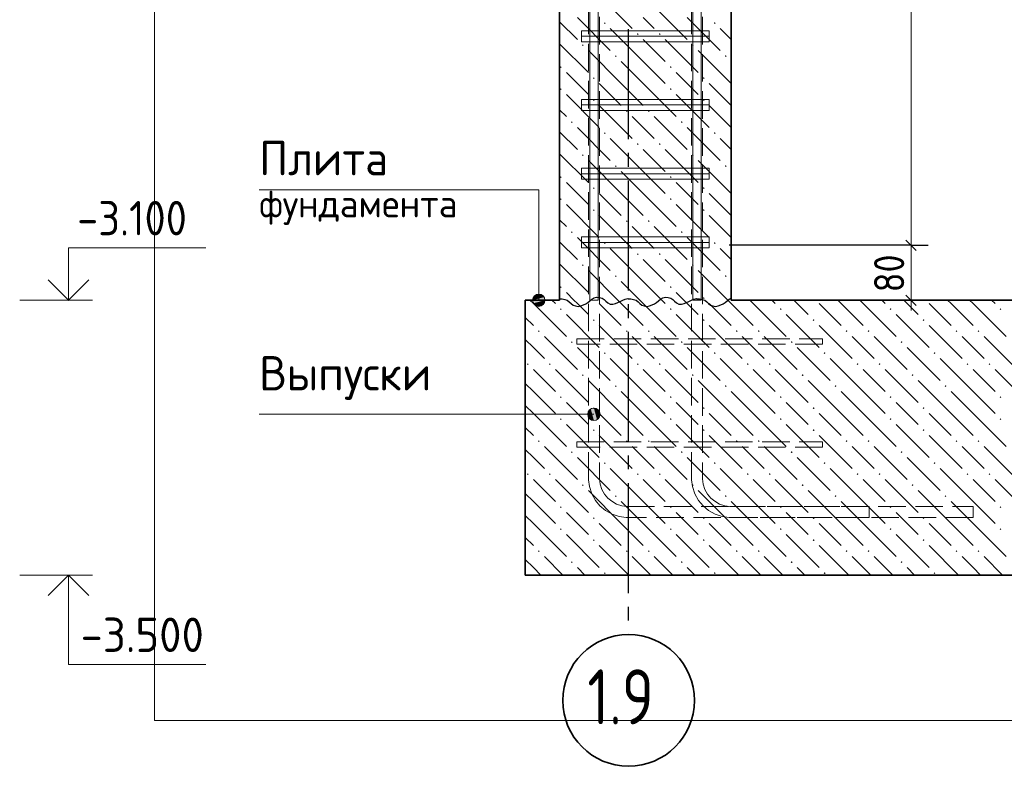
# Model space of a CAD drawing. Header units: millimetres. Extents: x 0 to 50400, y 0 to 35640.
# Tile 15 of 19: x 35603 to 44203, y 9429 to 15944. Entities that reach past the tile are written whole.
import ezdxf

# ---------------------------------------------------------------- set-up
doc = ezdxf.new("R2010")
doc.units = ezdxf.units.MM
doc.linetypes.add('______2', pattern=[324, 240, -84])
doc.linetypes.add('______5', pattern=[1320, 960, -120, 120, -120])
for name, color, linetype, lineweight in [('Standard', 7, 'Continuous', 25), ('Выпуски арматуры Г-обр.', 52, 'Continuous', 25), ('Выпуски арматуры П-обр. равн.', 52, 'Continuous', 25), ('ЖБ Плита Фундамента верхний уровень', 7, 'Continuous', 35), ('ЖБ Стена верхний уровень', 7, 'Continuous', 35), ('Позиционная метка диаметр_ шаг', 7, 'Continuous', 13), ('Позиционная метка линия выноска', 7, 'Continuous', 13), ('Примечания', 7, 'Continuous', 13), ('Размерная линия_ общее', 7, 'Continuous', 13)]:
    doc.layers.add(name, color=color, linetype=linetype, lineweight=lineweight)
for name, color, linetype, true_color in [('Оси', 7, '______5', 0x656565), ('Стена фоновая арматура Х1', 7, '______2', 0xa0a0a0), ('Стена Хомут', 7, '______2', 0xa0a0a0)]:
    doc.layers.add(name, color=color, linetype=linetype, true_color=true_color)
doc.styles.add('ISOCPEUR', font='txt')

msp = doc.modelspace()

# ---------------------------------------------------------------- hatches: boundary and pattern name
at = {"layer": 'ЖБ Плита Фундамента верхний уровень', "linetype": 'Continuous', "lineweight": 18, "transparency": 33554687}
for points in [[(40322.2, 13419), (40330, 13426.8), (40337.8, 13419), (40330, 13411.2)], [(41282.2, 13419), (41290, 13426.8), (41297.8, 13419), (41290, 13411.2)], [(42242.2, 13419), (42250, 13426.8), (42257.8, 13419), (42250, 13411.2)], [(43202.2, 13419), (43210, 13426.8), (43217.8, 13419), (43210, 13411.2)], [(44162.2, 13419), (44170, 13426.8), (44177.8, 13419), (44170, 13411.2)], [(40610.2, 13323), (40618, 13330.8), (40625.8, 13323), (40618, 13315.2)], [(41570.2, 13323), (41578, 13330.8), (41585.8, 13323), (41578, 13315.2)], [(42530.2, 13323), (42538, 13330.8), (42545.8, 13323), (42538, 13315.2)], [(43490.2, 13323), (43498, 13330.8), (43505.8, 13323), (43498, 13315.2)], [(40130.2, 13227), (40138, 13234.8), (40145.8, 13227), (40138, 13219.2)], [(40898.2, 13227), (40906, 13234.8), (40913.8, 13227), (40906, 13219.2)], [(41090.2, 13227), (41098, 13234.8), (41105.8, 13227), (41098, 13219.2)], [(41858.2, 13227), (41866, 13234.8), (41873.8, 13227), (41866, 13219.2)], [(42050.2, 13227), (42058, 13234.8), (42065.8, 13227), (42058, 13219.2)], [(42818.2, 13227), (42826, 13234.8), (42833.8, 13227), (42826, 13219.2)], [(43010.2, 13227), (43018, 13234.8), (43025.8, 13227), (43018, 13219.2)], [(43778.2, 13227), (43786, 13234.8), (43793.8, 13227), (43786, 13219.2)], [(43970.2, 13227), (43978, 13234.8), (43985.8, 13227), (43978, 13219.2)], [(40418.2, 13131), (40426, 13138.8), (40433.8, 13131), (40426, 13123.2)], [(41378.2, 13131), (41386, 13138.8), (41393.8, 13131), (41386, 13123.2)], [(42338.2, 13131), (42346, 13138.8), (42353.8, 13131), (42346, 13123.2)], [(43298.2, 13131), (43306, 13138.8), (43313.8, 13131), (43306, 13123.2)], [(40706.2, 13035), (40714, 13042.8), (40721.8, 13035), (40714, 13027.2)], [(41666.2, 13035), (41674, 13042.8), (41681.8, 13035), (41674, 13027.2)], [(42626.2, 13035), (42634, 13042.8), (42641.8, 13035), (42634, 13027.2)], [(43586.2, 13035), (43594, 13042.8), (43601.8, 13035), (43594, 13027.2)], [(40034.2, 12939), (40042, 12946.8), (40049.8, 12939), (40042, 12931.2)], [(40226.2, 12939), (40234, 12946.8), (40241.8, 12939), (40234, 12931.2)], [(40994.2, 12939), (41002, 12946.8), (41009.8, 12939), (41002, 12931.2)], [(41186.2, 12939), (41194, 12946.8), (41201.8, 12939), (41194, 12931.2)], [(41954.2, 12939), (41962, 12946.8), (41969.8, 12939), (41962, 12931.2)], [(42146.2, 12939), (42154, 12946.8), (42161.8, 12939), (42154, 12931.2)], [(42914.2, 12939), (42922, 12946.8), (42929.8, 12939), (42922, 12931.2)], [(43106.2, 12939), (43114, 12946.8), (43121.8, 12939), (43114, 12931.2)], [(43874.2, 12939), (43882, 12946.8), (43889.8, 12939), (43882, 12931.2)], [(44066.2, 12939), (44074, 12946.8), (44081.8, 12939), (44074, 12931.2)], [(40514.2, 12843), (40522, 12850.8), (40529.8, 12843), (40522, 12835.2)], [(41474.2, 12843), (41482, 12850.8), (41489.8, 12843), (41482, 12835.2)], [(42434.2, 12843), (42442, 12850.8), (42449.8, 12843), (42442, 12835.2)], [(43394.2, 12843), (43402, 12850.8), (43409.8, 12843), (43402, 12835.2)], [(40802.2, 12747), (40810, 12754.8), (40817.8, 12747), (40810, 12739.2)], [(41762.2, 12747), (41770, 12754.8), (41777.8, 12747), (41770, 12739.2)], [(42722.2, 12747), (42730, 12754.8), (42737.8, 12747), (42730, 12739.2)], [(43682.2, 12747), (43690, 12754.8), (43697.8, 12747), (43690, 12739.2)], [(40322.2, 12651), (40330, 12658.8), (40337.8, 12651), (40330, 12643.2)], [(41282.2, 12651), (41290, 12658.8), (41297.8, 12651), (41290, 12643.2)], [(42242.2, 12651), (42250, 12658.8), (42257.8, 12651), (42250, 12643.2)], [(43202.2, 12651), (43210, 12658.8), (43217.8, 12651), (43210, 12643.2)], [(44162.2, 12651), (44170, 12658.8), (44177.8, 12651), (44170, 12643.2)], [(40610.2, 12555), (40618, 12562.8), (40625.8, 12555), (40618, 12547.2)], [(41570.2, 12555), (41578, 12562.8), (41585.8, 12555), (41578, 12547.2)], [(42530.2, 12555), (42538, 12562.8), (42545.8, 12555), (42538, 12547.2)], [(43490.2, 12555), (43498, 12562.8), (43505.8, 12555), (43498, 12547.2)], [(40322.2, 12459), (40330, 12466.8), (40337.8, 12459), (40330, 12451.2)], [(41282.2, 12459), (41290, 12466.8), (41297.8, 12459), (41290, 12451.2)], [(42242.2, 12459), (42250, 12466.8), (42257.8, 12459), (42250, 12451.2)], [(43202.2, 12459), (43210, 12466.8), (43217.8, 12459), (43210, 12451.2)], [(44162.2, 12459), (44170, 12466.8), (44177.8, 12459), (44170, 12451.2)], [(40610.2, 12363), (40618, 12370.8), (40625.8, 12363), (40618, 12355.2)], [(41570.2, 12363), (41578, 12370.8), (41585.8, 12363), (41578, 12355.2)], [(42530.2, 12363), (42538, 12370.8), (42545.8, 12363), (42538, 12355.2)], [(43490.2, 12363), (43498, 12370.8), (43505.8, 12363), (43498, 12355.2)], [(40130.2, 12267), (40138, 12274.8), (40145.8, 12267), (40138, 12259.2)], [(40898.2, 12267), (40906, 12274.8), (40913.8, 12267), (40906, 12259.2)], [(41090.2, 12267), (41098, 12274.8), (41105.8, 12267), (41098, 12259.2)], [(41858.2, 12267), (41866, 12274.8), (41873.8, 12267), (41866, 12259.2)], [(42050.2, 12267), (42058, 12274.8), (42065.8, 12267), (42058, 12259.2)], [(42818.2, 12267), (42826, 12274.8), (42833.8, 12267), (42826, 12259.2)], [(43010.2, 12267), (43018, 12274.8), (43025.8, 12267), (43018, 12259.2)], [(43778.2, 12267), (43786, 12274.8), (43793.8, 12267), (43786, 12259.2)], [(43970.2, 12267), (43978, 12274.8), (43985.8, 12267), (43978, 12259.2)], [(40418.2, 12171), (40426, 12178.8), (40433.8, 12171), (40426, 12163.2)], [(41378.2, 12171), (41386, 12178.8), (41393.8, 12171), (41386, 12163.2)], [(42338.2, 12171), (42346, 12178.8), (42353.8, 12171), (42346, 12163.2)], [(43298.2, 12171), (43306, 12178.8), (43313.8, 12171), (43306, 12163.2)], [(40706.2, 12075), (40714, 12082.8), (40721.8, 12075), (40714, 12067.2)], [(41666.2, 12075), (41674, 12082.8), (41681.8, 12075), (41674, 12067.2)], [(42626.2, 12075), (42634, 12082.8), (42641.8, 12075), (42634, 12067.2)], [(43586.2, 12075), (43594, 12082.8), (43601.8, 12075), (43594, 12067.2)], [(40034.2, 11979), (40042, 11986.8), (40049.8, 11979), (40042, 11971.2)], [(40226.2, 11979), (40234, 11986.8), (40241.8, 11979), (40234, 11971.2)], [(40994.2, 11979), (41002, 11986.8), (41009.8, 11979), (41002, 11971.2)], [(41186.2, 11979), (41194, 11986.8), (41201.8, 11979), (41194, 11971.2)], [(41954.2, 11979), (41962, 11986.8), (41969.8, 11979), (41962, 11971.2)], [(42146.2, 11979), (42154, 11986.8), (42161.8, 11979), (42154, 11971.2)], [(42914.2, 11979), (42922, 11986.8), (42929.8, 11979), (42922, 11971.2)], [(43106.2, 11979), (43114, 11986.8), (43121.8, 11979), (43114, 11971.2)], [(43874.2, 11979), (43882, 11986.8), (43889.8, 11979), (43882, 11971.2)], [(44066.2, 11979), (44074, 11986.8), (44081.8, 11979), (44074, 11971.2)], [(40514.2, 11883), (40522, 11890.8), (40529.8, 11883), (40522, 11875.2)], [(41474.2, 11883), (41482, 11890.8), (41489.8, 11883), (41482, 11875.2)], [(42434.2, 11883), (42442, 11890.8), (42449.8, 11883), (42442, 11875.2)], [(43394.2, 11883), (43402, 11890.8), (43409.8, 11883), (43402, 11875.2)], [(40802.2, 11787), (40810, 11794.8), (40817.8, 11787), (40810, 11779.2)], [(41762.2, 11787), (41770, 11794.8), (41777.8, 11787), (41770, 11779.2)], [(42722.2, 11787), (42730, 11794.8), (42737.8, 11787), (42730, 11779.2)], [(43682.2, 11787), (43690, 11794.8), (43697.8, 11787), (43690, 11779.2)], [(40322.2, 11691), (40330, 11698.8), (40337.8, 11691), (40330, 11683.2)], [(41282.2, 11691), (41290, 11698.8), (41297.8, 11691), (41290, 11683.2)], [(42242.2, 11691), (42250, 11698.8), (42257.8, 11691), (42250, 11683.2)], [(43202.2, 11691), (43210, 11698.8), (43217.8, 11691), (43210, 11683.2)], [(44162.2, 11691), (44170, 11698.8), (44177.8, 11691), (44170, 11683.2)], [(40610.2, 11595), (40618, 11602.8), (40625.8, 11595), (40618, 11587.2)], [(41570.2, 11595), (41578, 11602.8), (41585.8, 11595), (41578, 11587.2)], [(42530.2, 11595), (42538, 11602.8), (42545.8, 11595), (42538, 11587.2)], [(43490.2, 11595), (43498, 11602.8), (43505.8, 11595), (43498, 11587.2)], [(40322.2, 11499), (40330, 11506.8), (40337.8, 11499), (40330, 11491.2)], [(41282.2, 11499), (41290, 11506.8), (41297.8, 11499), (41290, 11491.2)], [(42242.2, 11499), (42250, 11506.8), (42257.8, 11499), (42250, 11491.2)], [(43202.2, 11499), (43210, 11506.8), (43217.8, 11499), (43210, 11491.2)], [(44162.2, 11499), (44170, 11506.8), (44177.8, 11499), (44170, 11491.2)], [(40610.2, 11403), (40618, 11410.8), (40625.8, 11403), (40618, 11395.2)], [(41570.2, 11403), (41578, 11410.8), (41585.8, 11403), (41578, 11395.2)], [(42530.2, 11403), (42538, 11410.8), (42545.8, 11403), (42538, 11395.2)], [(43490.2, 11403), (43498, 11410.8), (43505.8, 11403), (43498, 11395.2)], [(40130.2, 11307), (40138, 11314.8), (40145.8, 11307), (40138, 11299.2)], [(40898.2, 11307), (40906, 11314.8), (40913.8, 11307), (40906, 11299.2)], [(41090.2, 11307), (41098, 11314.8), (41105.8, 11307), (41098, 11299.2)], [(41858.2, 11307), (41866, 11314.8), (41873.8, 11307), (41866, 11299.2)], [(42050.2, 11307), (42058, 11314.8), (42065.8, 11307), (42058, 11299.2)], [(42818.2, 11307), (42826, 11314.8), (42833.8, 11307), (42826, 11299.2)], [(43010.2, 11307), (43018, 11314.8), (43025.8, 11307), (43018, 11299.2)], [(43778.2, 11307), (43786, 11314.8), (43793.8, 11307), (43786, 11299.2)], [(43970.2, 11307), (43978, 11314.8), (43985.8, 11307), (43978, 11299.2)], [(40418.2, 11211), (40426, 11218.8), (40433.8, 11211), (40426, 11203.2)], [(41378.2, 11211), (41386, 11218.8), (41393.8, 11211), (41386, 11203.2)], [(42338.2, 11211), (42346, 11218.8), (42353.8, 11211), (42346, 11203.2)], [(43298.2, 11211), (43306, 11218.8), (43313.8, 11211), (43306, 11203.2)], [(40706.2, 11115), (40714, 11122.8), (40721.8, 11115), (40714, 11107.2)], [(41666.2, 11115), (41674, 11122.8), (41681.8, 11115), (41674, 11107.2)], [(42626.2, 11115), (42634, 11122.8), (42641.8, 11115), (42634, 11107.2)], [(43586.2, 11115), (43594, 11122.8), (43601.8, 11115), (43594, 11107.2)]]:
    msp.add_hatch(color=7, dxfattribs=at).paths.add_polyline_path(points, flags=16)
at = {"layer": 'ЖБ Стена верхний уровень', "linetype": 'Continuous', "lineweight": 18, "transparency": 33554687}
for points in [[(40706.2, 15915), (40714, 15922.8), (40721.8, 15915), (40714, 15907.2)], [(41666.2, 15915), (41674, 15922.8), (41681.8, 15915), (41674, 15907.2)], [(40994.2, 15819), (41002, 15826.8), (41009.8, 15819), (41002, 15811.2)], [(41186.2, 15819), (41194, 15826.8), (41201.8, 15819), (41194, 15811.2)], [(40514.2, 15723), (40522, 15730.8), (40529.8, 15723), (40522, 15715.2)], [(41474.2, 15723), (41482, 15730.8), (41489.8, 15723), (41482, 15715.2)], [(40802.2, 15627), (40810, 15634.8), (40817.8, 15627), (40810, 15619.2)], [(41762.2, 15627), (41770, 15634.8), (41777.8, 15627), (41770, 15619.2)], [(40322.2, 15531), (40330, 15538.8), (40337.8, 15531), (40330, 15523.2)], [(41282.2, 15531), (41290, 15538.8), (41297.8, 15531), (41290, 15523.2)], [(40610.2, 15435), (40618, 15442.8), (40625.8, 15435), (40618, 15427.2)], [(41570.2, 15435), (41578, 15442.8), (41585.8, 15435), (41578, 15427.2)], [(40322.2, 15339), (40330, 15346.8), (40337.8, 15339), (40330, 15331.2)], [(41282.2, 15339), (41290, 15346.8), (41297.8, 15339), (41290, 15331.2)], [(40610.2, 15243), (40618, 15250.8), (40625.8, 15243), (40618, 15235.2)], [(41570.2, 15243), (41578, 15250.8), (41585.8, 15243), (41578, 15235.2)], [(40898.2, 15147), (40906, 15154.8), (40913.8, 15147), (40906, 15139.2)], [(41090.2, 15147), (41098, 15154.8), (41105.8, 15147), (41098, 15139.2)], [(40418.2, 15051), (40426, 15058.8), (40433.8, 15051), (40426, 15043.2)], [(41378.2, 15051), (41386, 15058.8), (41393.8, 15051), (41386, 15043.2)], [(40706.2, 14955), (40714, 14962.8), (40721.8, 14955), (40714, 14947.2)], [(41666.2, 14955), (41674, 14962.8), (41681.8, 14955), (41674, 14947.2)], [(40994.2, 14859), (41002, 14866.8), (41009.8, 14859), (41002, 14851.2)], [(41186.2, 14859), (41194, 14866.8), (41201.8, 14859), (41194, 14851.2)], [(40514.2, 14763), (40522, 14770.8), (40529.8, 14763), (40522, 14755.2)], [(41474.2, 14763), (41482, 14770.8), (41489.8, 14763), (41482, 14755.2)], [(40802.2, 14667), (40810, 14674.8), (40817.8, 14667), (40810, 14659.2)], [(41762.2, 14667), (41770, 14674.8), (41777.8, 14667), (41770, 14659.2)], [(40322.2, 14571), (40330, 14578.8), (40337.8, 14571), (40330, 14563.2)], [(41282.2, 14571), (41290, 14578.8), (41297.8, 14571), (41290, 14563.2)], [(40610.2, 14475), (40618, 14482.8), (40625.8, 14475), (40618, 14467.2)], [(41570.2, 14475), (41578, 14482.8), (41585.8, 14475), (41578, 14467.2)], [(40322.2, 14379), (40330, 14386.8), (40337.8, 14379), (40330, 14371.2)], [(41282.2, 14379), (41290, 14386.8), (41297.8, 14379), (41290, 14371.2)], [(40610.2, 14283), (40618, 14290.8), (40625.8, 14283), (40618, 14275.2)], [(41570.2, 14283), (41578, 14290.8), (41585.8, 14283), (41578, 14275.2)], [(40898.2, 14187), (40906, 14194.8), (40913.8, 14187), (40906, 14179.2)], [(41090.2, 14187), (41098, 14194.8), (41105.8, 14187), (41098, 14179.2)], [(40418.2, 14091), (40426, 14098.8), (40433.8, 14091), (40426, 14083.2)], [(41378.2, 14091), (41386, 14098.8), (41393.8, 14091), (41386, 14083.2)], [(40706.2, 13995), (40714, 14002.8), (40721.8, 13995), (40714, 13987.2)], [(41666.2, 13995), (41674, 14002.8), (41681.8, 13995), (41674, 13987.2)], [(40994.2, 13899), (41002, 13906.8), (41009.8, 13899), (41002, 13891.2)], [(41186.2, 13899), (41194, 13906.8), (41201.8, 13899), (41194, 13891.2)], [(40514.2, 13803), (40522, 13810.8), (40529.8, 13803), (40522, 13795.2)], [(41474.2, 13803), (41482, 13810.8), (41489.8, 13803), (41482, 13795.2)], [(40802.2, 13707), (40810, 13714.8), (40817.8, 13707), (40810, 13699.2)], [(41762.2, 13707), (41770, 13714.8), (41777.8, 13707), (41770, 13699.2)], [(40322.2, 13611), (40330, 13618.8), (40337.8, 13611), (40330, 13603.2)], [(41282.2, 13611), (41290, 13618.8), (41297.8, 13611), (41290, 13603.2)], [(40610.2, 13515), (40618, 13522.8), (40625.8, 13515), (40618, 13507.2)], [(41570.2, 13515), (41578, 13522.8), (41585.8, 13515), (41578, 13507.2)]]:
    msp.add_hatch(color=7, dxfattribs=at).paths.add_polyline_path(points, flags=16)
at = {"layer": 'Позиционная метка линия выноска', "linetype": 'Continuous', "lineweight": 13, "transparency": 33554687}
for points in [[(40083.1, 13496.8), (40191.1, 13496.8), (40183.5, 13523.8)], [(40083.1, 13496.8), (40183.5, 13523.8), (40090.7, 13523.8)], [(40090.7, 13523.8), (40183.5, 13523.8), (40164.1, 13543.2)], [(40090.7, 13523.8), (40164.1, 13543.2), (40110.1, 13543.2)], [(40110.1, 13543.2), (40164.1, 13543.2), (40137.1, 13550.8)], [(40090.7, 13469.8), (40191.1, 13496.8), (40083.1, 13496.8)], [(40090.7, 13469.8), (40183.5, 13469.8), (40191.1, 13496.8)], [(40110.1, 13450.4), (40183.5, 13469.8), (40090.7, 13469.8)], [(40110.1, 13450.4), (40164.1, 13450.4), (40183.5, 13469.8)], [(40164.1, 13450.4), (40110.1, 13450.4), (40137.1, 13442.8)], [(40572.1, 12474), (40572.1, 12528), (40564.6, 12501)], [(40591.6, 12454.6), (40591.6, 12547.5), (40572.1, 12528)], [(40591.6, 12454.6), (40572.1, 12528), (40572.1, 12474)], [(40618.6, 12447), (40618.6, 12555), (40591.6, 12547.5)], [(40618.6, 12447), (40591.6, 12547.5), (40591.6, 12454.6)], [(40645.6, 12454.6), (40645.6, 12547.5), (40618.6, 12555)], [(40645.6, 12454.6), (40618.6, 12555), (40618.6, 12447)], [(40665, 12474), (40665, 12528), (40645.6, 12547.5)], [(40665, 12474), (40645.6, 12547.5), (40645.6, 12454.6)], [(40665, 12528), (40665, 12474), (40672.6, 12501)]]:
    msp.add_hatch(color=7, dxfattribs=at).paths.add_polyline_path(points)

# ---------------------------------------------------------------- linework, layer by layer
at = {"layer": 'Standard', "color": 7, "linetype": 'Continuous', "lineweight": 13, "transparency": 33554687}
for p, q in [((35603.4, 13496.8), (36239.4, 13496.8)), ((35603.4, 11096.8), (36239.4, 11096.8))]:
    msp.add_line(p, q, dxfattribs=at)
at = {"layer": 'Standard', "color": 254, "linetype": 'Continuous', "lineweight": 13, "true_color": 0xc4c4ff, "transparency": 33554687}
msp.add_lwpolyline([(36780.4, 9827.7), (47808.4, 9827.7), (47808.4, 33863.7), (36780.4, 33863.7), (36780.4, 9827.7)], dxfattribs=at)
at = {"layer": 'Standard', "color": 7, "linetype": 'Continuous', "lineweight": 13, "transparency": 33554687}
for points in [[(36030.3, 13496.8), (36030.3, 13952.8), (37230.3, 13952.8)], [(36030.3, 11096.8), (36030.3, 10316.8), (37230.3, 10316.8)]]:
    msp.add_lwpolyline(points, dxfattribs=at)
at = {"layer": 'Standard', "color": 7, "linetype": 'Continuous', "lineweight": 35, "transparency": 33554687}
for points in [[(35852.1, 13675), (36030.3, 13496.8), (36208.5, 13675)], [(35852.1, 10918.6), (36030.3, 11096.8), (36208.5, 10918.6)]]:
    msp.add_lwpolyline(points, dxfattribs=at)
at = {"layer": 'Выпуски арматуры Г-обр.', "color": 251, "linetype": '______2', "lineweight": 13, "true_color": 0x656565, "transparency": 33554687}
for points in [[(40666.6, 21476.8), (40666.6, 11936.8), (40672.9, 11891.7), (40687.9, 11846), (40711.4, 11804.1), (40739.8, 11770), (40773.9, 11741.6), (40815.7, 11718.1), (40861.4, 11703.1), (40906.5, 11696.8), (43023.4, 11696.8), (43023.4, 11600.8), (40899.9, 11600.8), (40839.6, 11609.2), (40776.9, 11629.9), (40719.2, 11662.2), (40671.7, 11701.9), (40632, 11749.4), (40599.6, 11807.1), (40579, 11869.9), (40570.6, 11930.1), (40570.6, 21476.8), (40666.6, 21476.8)], [(40666.6, 21476.8), (40666.6, 11936.8), (40672.9, 11891.7), (40687.9, 11846), (40711.4, 11804.1), (40739.8, 11770), (40773.9, 11741.6), (40815.7, 11718.1), (40861.4, 11703.1), (40906.5, 11696.8), (43023.4, 11696.8), (43023.4, 11600.8), (40899.9, 11600.8), (40839.6, 11609.2), (40776.9, 11629.9), (40719.2, 11662.2), (40671.7, 11701.9), (40632, 11749.4), (40599.6, 11807.1), (40579, 11869.9), (40570.6, 11930.1), (40570.6, 21476.8), (40666.6, 21476.8)], [(41566.6, 21476.8), (41566.6, 11936.8), (41572.8, 11891.7), (41587.9, 11846), (41611.4, 11804.1), (41639.8, 11770), (41673.9, 11741.6), (41715.8, 11718.1), (41761.4, 11703.1), (41806.5, 11696.8), (43930.6, 11696.8), (43930.6, 11600.8), (41799.9, 11600.8), (41739.6, 11609.2), (41676.9, 11629.9), (41619.2, 11662.2), (41571.7, 11701.9), (41532, 11749.4), (41499.6, 11807.1), (41479, 11869.9), (41470.6, 11930.1), (41470.6, 21476.8), (41566.6, 21476.8)], [(41566.6, 21476.8), (41566.6, 11936.8), (41572.8, 11891.7), (41587.9, 11846), (41611.4, 11804.1), (41639.8, 11770), (41673.9, 11741.6), (41715.8, 11718.1), (41761.4, 11703.1), (41806.5, 11696.8), (43930.6, 11696.8), (43930.6, 11600.8), (41799.9, 11600.8), (41739.6, 11609.2), (41676.9, 11629.9), (41619.2, 11662.2), (41571.7, 11701.9), (41532, 11749.4), (41499.6, 11807.1), (41479, 11869.9), (41470.6, 11930.1), (41470.6, 21476.8), (41566.6, 21476.8)]]:
    msp.add_lwpolyline(points, dxfattribs=at)
at = {"layer": 'Выпуски арматуры П-обр. равн.', "color": 251, "linetype": '______2', "lineweight": 13, "true_color": 0x656565, "transparency": 33554687}
for points in [[(42616.6, 13112.8), (40468.6, 13112.8), (40468.6, 13160.8), (42616.6, 13160.8), (42616.6, 13112.8)], [(40468.6, 13160.8), (42616.6, 13160.8), (42616.6, 13112.8), (40468.6, 13112.8), (40468.6, 13160.8)], [(42616.6, 12212.8), (40468.6, 12212.8), (40468.6, 12260.8), (42616.6, 12260.8), (42616.6, 12212.8)], [(40468.6, 12260.8), (42616.6, 12260.8), (42616.6, 12212.8), (40468.6, 12212.8), (40468.6, 12260.8)]]:
    msp.add_lwpolyline(points, dxfattribs=at)
at = {"layer": 'ЖБ Плита Фундамента верхний уровень', "color": 7, "linetype": 'Continuous', "lineweight": 35, "transparency": 33554687}
for p, q in [((40018.6, 13496.8), (40018.6, 11096.8)), ((40318.6, 13496.8), (40018.6, 13496.8)), ((47148.4, 13496.8), (41818.6, 13496.8)), ((40018.6, 11096.8), (47148.4, 11096.8))]:
    msp.add_line(p, q, dxfattribs=at)
at = {"layer": 'ЖБ Плита Фундамента верхний уровень', "color": 252, "linetype": 'Continuous', "lineweight": 18, "true_color": 0x8f8f8f, "transparency": 33554687}
for p, q in [((40060.2, 13496.8), (40090, 13467)), ((40090, 13467), (40378, 13179)), ((40252.3, 13496.8), (40282, 13467)), ((40474, 13467), (40444.2, 13496.8)), ((40570, 13371), (40474, 13467)), ((40666, 13467), (40858, 13275)), ((40858, 13467), (40828.3, 13496.8)), ((40858, 13467), (41050, 13275)), ((41020.2, 13496.8), (41050, 13467)), ((41050, 13467), (41338, 13179)), ((41212.3, 13496.8), (41242, 13467)), ((41434, 13467), (41404.2, 13496.8)), ((41530, 13371), (41434, 13467)), ((41626, 13467), (41818, 13275)), ((41818, 13467), (41788.3, 13496.8)), ((41818, 13467), (42010, 13275)), ((41980.2, 13496.8), (42010, 13467)), ((42010, 13467), (42298, 13179)), ((42172.3, 13496.8), (42202, 13467)), ((42394, 13467), (42364.2, 13496.8)), ((42490, 13371), (42394, 13467)), ((42586, 13467), (42778, 13275)), ((42778, 13467), (42748.3, 13496.8)), ((42778, 13467), (42970, 13275)), ((42940.2, 13496.8), (42970, 13467)), ((42970, 13467), (43258, 13179)), ((43132.3, 13496.8), (43162, 13467)), ((43354, 13467), (43324.2, 13496.8)), ((43450, 13371), (43354, 13467)), ((43546, 13467), (43738, 13275)), ((43738, 13467), (43708.3, 13496.8)), ((43738, 13467), (43930, 13275)), ((43900.2, 13496.8), (43930, 13467)), ((43930, 13467), (44218, 13179)), ((44092.3, 13496.8), (44122, 13467)), ((40018.6, 13346.5), (40090, 13275)), ((40378, 13371), (40666, 13083)), ((41338, 13371), (41626, 13083)), ((42298, 13371), (42586, 13083)), ((43258, 13371), (43546, 13083)), ((40666, 13275), (40954, 12987)), ((41626, 13275), (41914, 12987)), ((42586, 13275), (42874, 12987)), ((43546, 13275), (43834, 12987)), ((40186, 13179), (40474, 12891)), ((41050, 13083), (40954, 13179)), ((41146, 13179), (41434, 12891)), ((42010, 13083), (41914, 13179)), ((42106, 13179), (42394, 12891)), ((42970, 13083), (42874, 13179)), ((43066, 13179), (43354, 12891)), ((43930, 13083), (43834, 13179)), ((44026, 13179), (44314, 12891)), ((40090, 13083), (40018.6, 13154.5)), ((40186, 12987), (40090, 13083)), ((40474, 13083), (40762, 12795)), ((41146, 12987), (41050, 13083)), ((41434, 13083), (41722, 12795)), ((42106, 12987), (42010, 13083)), ((42394, 13083), (42682, 12795)), ((43066, 12987), (42970, 13083)), ((43354, 13083), (43642, 12795)), ((44026, 12987), (43930, 13083)), ((41050, 12699), (40762, 12987)), ((42010, 12699), (41722, 12987)), ((42970, 12699), (42682, 12987)), ((43930, 12699), (43642, 12987)), ((40090, 12891), (40282, 12699)), ((40282, 12891), (40570, 12603)), ((41050, 12891), (41242, 12699)), ((41242, 12891), (41530, 12603)), ((42010, 12891), (42202, 12699)), ((42202, 12891), (42490, 12603)), ((42970, 12891), (43162, 12699)), ((43162, 12891), (43450, 12603)), ((43930, 12891), (44122, 12699)), ((44122, 12891), (44410, 12603)), ((40090, 12699), (40018.6, 12770.5)), ((40858, 12507), (40570, 12795)), ((41818, 12507), (41530, 12795)), ((42778, 12507), (42490, 12795)), ((43738, 12507), (43450, 12795)), ((40090, 12699), (40282, 12507)), ((40858, 12699), (41050, 12507)), ((41050, 12699), (41242, 12507)), ((41818, 12699), (42010, 12507)), ((42010, 12699), (42202, 12507)), ((42778, 12699), (42970, 12507)), ((42970, 12699), (43162, 12507)), ((43738, 12699), (43930, 12507)), ((43930, 12699), (44122, 12507)), ((40018.6, 12578.5), (40090, 12507)), ((40474, 12507), (40378, 12603)), ((41434, 12507), (41338, 12603)), ((42394, 12507), (42298, 12603)), ((43354, 12507), (43258, 12603)), ((40090, 12507), (40378, 12219)), ((40570, 12411), (40474, 12507)), ((40666, 12507), (40858, 12315)), ((40858, 12507), (41050, 12315)), ((41050, 12507), (41338, 12219)), ((41530, 12411), (41434, 12507)), ((41626, 12507), (41818, 12315)), ((41818, 12507), (42010, 12315)), ((42010, 12507), (42298, 12219)), ((42490, 12411), (42394, 12507)), ((42586, 12507), (42778, 12315)), ((42778, 12507), (42970, 12315)), ((42970, 12507), (43258, 12219)), ((43450, 12411), (43354, 12507)), ((43546, 12507), (43738, 12315)), ((43738, 12507), (43930, 12315)), ((43930, 12507), (44218, 12219)), ((40018.6, 12386.5), (40090, 12315)), ((40378, 12411), (40666, 12123)), ((41338, 12411), (41626, 12123)), ((42298, 12411), (42586, 12123)), ((43258, 12411), (43546, 12123)), ((40666, 12315), (40954, 12027)), ((41626, 12315), (41914, 12027)), ((42586, 12315), (42874, 12027)), ((43546, 12315), (43834, 12027)), ((40186, 12219), (40474, 11931)), ((41050, 12123), (40954, 12219)), ((41146, 12219), (41434, 11931)), ((42010, 12123), (41914, 12219)), ((42106, 12219), (42394, 11931)), ((42970, 12123), (42874, 12219)), ((43066, 12219), (43354, 11931)), ((43930, 12123), (43834, 12219)), ((44026, 12219), (44314, 11931)), ((40090, 12123), (40018.6, 12194.5)), ((40186, 12027), (40090, 12123)), ((40474, 12123), (40762, 11835)), ((41146, 12027), (41050, 12123)), ((41434, 12123), (41722, 11835)), ((42106, 12027), (42010, 12123)), ((42394, 12123), (42682, 11835)), ((43066, 12027), (42970, 12123)), ((43354, 12123), (43642, 11835)), ((44026, 12027), (43930, 12123)), ((41050, 11739), (40762, 12027)), ((42010, 11739), (41722, 12027)), ((42970, 11739), (42682, 12027)), ((43930, 11739), (43642, 12027)), ((40090, 11931), (40282, 11739)), ((40282, 11931), (40570, 11643)), ((41050, 11931), (41242, 11739)), ((41242, 11931), (41530, 11643)), ((42010, 11931), (42202, 11739)), ((42202, 11931), (42490, 11643)), ((42970, 11931), (43162, 11739)), ((43162, 11931), (43450, 11643)), ((43930, 11931), (44122, 11739)), ((44122, 11931), (44410, 11643)), ((40090, 11739), (40018.6, 11810.5)), ((40858, 11547), (40570, 11835)), ((41818, 11547), (41530, 11835)), ((42778, 11547), (42490, 11835)), ((43738, 11547), (43450, 11835)), ((40090, 11739), (40282, 11547)), ((40858, 11739), (41050, 11547)), ((41050, 11739), (41242, 11547)), ((41818, 11739), (42010, 11547)), ((42010, 11739), (42202, 11547)), ((42778, 11739), (42970, 11547)), ((42970, 11739), (43162, 11547)), ((43738, 11739), (43930, 11547)), ((43930, 11739), (44122, 11547)), ((40018.6, 11618.5), (40090, 11547)), ((40474, 11547), (40378, 11643)), ((41434, 11547), (41338, 11643)), ((42394, 11547), (42298, 11643)), ((43354, 11547), (43258, 11643)), ((40090, 11547), (40378, 11259)), ((40570, 11451), (40474, 11547)), ((40666, 11547), (40858, 11355)), ((40858, 11547), (41050, 11355)), ((41050, 11547), (41338, 11259)), ((41530, 11451), (41434, 11547)), ((41626, 11547), (41818, 11355)), ((41818, 11547), (42010, 11355)), ((42010, 11547), (42298, 11259)), ((42490, 11451), (42394, 11547)), ((42586, 11547), (42778, 11355)), ((42778, 11547), (42970, 11355)), ((42970, 11547), (43258, 11259)), ((43450, 11451), (43354, 11547)), ((43546, 11547), (43738, 11355)), ((43738, 11547), (43930, 11355)), ((43930, 11547), (44218, 11259)), ((40378, 11451), (40666, 11163)), ((41338, 11451), (41626, 11163)), ((42298, 11451), (42586, 11163)), ((43258, 11451), (43546, 11163)), ((40018.6, 11426.5), (40090, 11355)), ((40666, 11355), (40924.2, 11096.8)), ((41626, 11355), (41884.2, 11096.8)), ((42586, 11355), (42844.2, 11096.8)), ((43546, 11355), (43804.2, 11096.8)), ((40090, 11163), (40018.6, 11234.5)), ((40186, 11259), (40348.2, 11096.8)), ((41050, 11163), (40954, 11259)), ((41146, 11259), (41308.2, 11096.8)), ((42010, 11163), (41914, 11259)), ((42106, 11259), (42268.2, 11096.8)), ((42970, 11163), (42874, 11259)), ((43066, 11259), (43228.2, 11096.8)), ((43930, 11163), (43834, 11259)), ((44026, 11259), (44188.2, 11096.8)), ((40156.2, 11096.8), (40090, 11163)), ((40474, 11163), (40540.2, 11096.8)), ((41116.2, 11096.8), (41050, 11163)), ((41434, 11163), (41500.2, 11096.8)), ((42076.2, 11096.8), (42010, 11163)), ((42394, 11163), (42460.2, 11096.8)), ((43036.2, 11096.8), (42970, 11163)), ((43354, 11163), (43420.2, 11096.8)), ((43996.2, 11096.8), (43930, 11163))]:
    msp.add_line(p, q, dxfattribs=at)
at = {"layer": 'ЖБ Стена верхний уровень', "color": 7, "linetype": 'Continuous', "lineweight": 35, "transparency": 33554687}
for p, q in [((40318.6, 29936.8), (40318.6, 13496.8)), ((41818.6, 13496.8), (41818.6, 29936.8))]:
    msp.add_line(p, q, dxfattribs=at)
at = {"layer": 'ЖБ Стена верхний уровень', "color": 9, "linetype": 'Continuous', "lineweight": 18, "true_color": 0xc7c7c7, "transparency": 33554687}
for p, q in [((40666, 16155), (40954, 15867)), ((41146, 16059), (41434, 15771)), ((40318.6, 15926.5), (40474, 15771)), ((40474, 15963), (40762, 15675)), ((41146, 15867), (41050, 15963)), ((41434, 15963), (41722, 15675)), ((41050, 15579), (40762, 15867)), ((41818.6, 15770.5), (41722, 15867)), ((41050, 15771), (41242, 15579)), ((41242, 15771), (41530, 15483)), ((40318.6, 15734.5), (40570, 15483)), ((40858, 15387), (40570, 15675)), ((41818, 15387), (41530, 15675)), ((40858, 15579), (41050, 15387)), ((41050, 15579), (41242, 15387)), ((41818, 15579), (41818.6, 15578.5)), ((40474, 15387), (40378, 15483)), ((41434, 15387), (41338, 15483)), ((40570, 15291), (40474, 15387)), ((40666, 15387), (40858, 15195)), ((40858, 15387), (41050, 15195)), ((41050, 15387), (41338, 15099)), ((41530, 15291), (41434, 15387)), ((41626, 15387), (41818, 15195)), ((41818, 15387), (41818.6, 15386.5)), ((40378, 15291), (40666, 15003)), ((41338, 15291), (41626, 15003)), ((40318.6, 15158.5), (40378, 15099)), ((40666, 15195), (40954, 14907)), ((41626, 15195), (41818.6, 15002.5)), ((41050, 15003), (40954, 15099)), ((41146, 15099), (41434, 14811)), ((40318.6, 14966.5), (40474, 14811)), ((40474, 15003), (40762, 14715)), ((41146, 14907), (41050, 15003)), ((41434, 15003), (41722, 14715)), ((41050, 14619), (40762, 14907)), ((41818.6, 14810.5), (41722, 14907)), ((41050, 14811), (41242, 14619)), ((41242, 14811), (41530, 14523)), ((40318.6, 14774.5), (40570, 14523)), ((40858, 14427), (40570, 14715)), ((41818, 14427), (41530, 14715)), ((40858, 14619), (41050, 14427)), ((41050, 14619), (41242, 14427)), ((41818, 14619), (41818.6, 14618.5)), ((40474, 14427), (40378, 14523)), ((41434, 14427), (41338, 14523)), ((40570, 14331), (40474, 14427)), ((40666, 14427), (40858, 14235)), ((40858, 14427), (41050, 14235)), ((41050, 14427), (41338, 14139)), ((41530, 14331), (41434, 14427)), ((41626, 14427), (41818, 14235)), ((41818, 14427), (41818.6, 14426.5)), ((40378, 14331), (40666, 14043)), ((41338, 14331), (41626, 14043)), ((40318.6, 14198.5), (40378, 14139)), ((40666, 14235), (40954, 13947)), ((41626, 14235), (41818.6, 14042.5)), ((41050, 14043), (40954, 14139)), ((41146, 14139), (41434, 13851)), ((40474, 14043), (40762, 13755)), ((41146, 13947), (41050, 14043)), ((41434, 14043), (41722, 13755)), ((40318.6, 14006.5), (40474, 13851)), ((41050, 13659), (40762, 13947)), ((41818.6, 13850.5), (41722, 13947)), ((41050, 13851), (41242, 13659)), ((41242, 13851), (41530, 13563)), ((40318.6, 13814.5), (40570, 13563)), ((40828.3, 13496.8), (40570, 13755)), ((41788.3, 13496.8), (41530, 13755)), ((40858, 13659), (41020.2, 13496.8)), ((41050, 13659), (41212.3, 13496.8)), ((41818, 13659), (41818.6, 13658.5)), ((40444.2, 13496.8), (40378, 13563)), ((41404.2, 13496.8), (41338, 13563))]:
    msp.add_line(p, q, dxfattribs=at)
at = {"layer": 'Оси', "color": 8, "linetype": '______5', "lineweight": -3, "transparency": 33554687}
msp.add_line((40918.6, 15861.4), (40918.6, 10685), dxfattribs=at)
at = {"layer": 'Оси', "color": 7, "linetype": 'Continuous', "lineweight": 35, "transparency": 33554687}
msp.add_circle((40921.5, 10004.3), 574.9, dxfattribs=at)
at = {"layer": 'Позиционная метка линия выноска', "color": 7, "linetype": 'Continuous', "lineweight": 13, "transparency": 33554687}
for p, q in [((40137.1, 13550.8), (40137.1, 13550.8)), ((40083.1, 13496.8), (40083.1, 13496.8)), ((40137.1, 13442.8), (40137.1, 13442.8)), ((40191.1, 13496.8), (40191.1, 13496.8)), ((40564.6, 12501), (40564.6, 12501)), ((40618.6, 12555), (40618.6, 12555)), ((40672.6, 12501), (40672.6, 12501)), ((40618.6, 12447), (40618.6, 12447))]:
    msp.add_line(p, q, dxfattribs=at)
for points in [[(40137.1, 13496.8), (40137.1, 14460.2), (37695.5, 14460.2)], [(40618.6, 12501), (40497.1, 12501), (37695.5, 12501)]]:
    msp.add_lwpolyline(points, dxfattribs=at)
for centre in [(40137.1, 13496.8), (40618.6, 12501)]:
    msp.add_circle(centre, 54, dxfattribs=at)
at = {"layer": 'Примечания', "color": 7, "linetype": 'Continuous', "lineweight": 25, "transparency": 33554687}
for points in [[(40318.6, 13507.3), (40340.8, 13507.6), (40364.8, 13504.2), (40386.4, 13496.2), (40403.8, 13483.1), (40418.8, 13467.6), (40436.2, 13454.5), (40458.4, 13446.5), (40481.8, 13441.9), (40505.2, 13447.1), (40526.8, 13455.6), (40547.8, 13465.3), (40565.8, 13478.1), (40582.6, 13491.9), (40599.4, 13505.6), (40619.8, 13516.4), (40642.6, 13522.2), (40666.6, 13521.3), (40690, 13514.9), (40707.4, 13502.1), (40723, 13487.2), (40739.8, 13473.5), (40760.2, 13463.3), (40784.2, 13460.9), (40807.6, 13466.7), (40828.6, 13475.8), (40849, 13486), (40870, 13495.9), (40890.4, 13505.6), (40913.8, 13510.2), (40918.6, 13510.6)], [(40918.6, 13507.3), (40940.8, 13507.6), (40964.8, 13504.2), (40986.4, 13496.2), (41003.8, 13483.1), (41018.8, 13467.6), (41036.2, 13454.5), (41058.4, 13446.5), (41081.8, 13441.9), (41105.2, 13447.1), (41126.8, 13455.6), (41147.8, 13465.3), (41165.8, 13478.1), (41182.6, 13491.9), (41199.4, 13505.6), (41219.8, 13516.4), (41242.6, 13522.2), (41266.6, 13521.3), (41290, 13514.9), (41307.4, 13502.1), (41323, 13487.2), (41339.8, 13473.5), (41360.2, 13463.3), (41384.2, 13460.9), (41407.6, 13466.7), (41428.6, 13475.8), (41449, 13486), (41470, 13495.9), (41490.4, 13505.6), (41513.8, 13510.2), (41518.6, 13510.6)], [(41518.6, 13507.3), (41540.8, 13507.6), (41564.8, 13504.2), (41586.4, 13496.2), (41603.8, 13483.1), (41618.8, 13467.6), (41636.2, 13454.5), (41658.4, 13446.5), (41681.8, 13441.9), (41705.2, 13447.1), (41726.8, 13455.6), (41747.8, 13465.3), (41765.8, 13478.1), (41782.6, 13491.9), (41799.4, 13505.6), (41818.6, 13515.8)]]:
    msp.add_lwpolyline(points, dxfattribs=at)
at = {"layer": 'Размерная линия_ общее', "color": 7, "linetype": 'Continuous', "lineweight": 25, "transparency": 33554687}
for p, q in [((43434.4, 13931.8), (43344.4, 14021.8)), ((43434.4, 13451.8), (43344.4, 13541.8))]:
    msp.add_line(p, q, dxfattribs=at)
at = {"layer": 'Размерная линия_ общее', "color": 7, "linetype": 'Continuous', "lineweight": -3, "transparency": 33554687}
for p, q in [((43389.4, 13976.8), (43239.4, 13976.8)), ((43389.4, 13976.8), (43539.4, 13976.8)), ((43389.4, 13496.8), (43239.4, 13496.8)), ((43389.4, 13496.8), (43539.4, 13496.8)), ((43389.4, 13496.8), (43389.4, 13496.8))]:
    msp.add_line(p, q, dxfattribs=at)
at = {"layer": 'Размерная линия_ общее', "color": 7, "linetype": 'Continuous', "lineweight": 13, "transparency": 33554687}
msp.add_line((43389.4, 13496.8), (43389.4, 13406.8), dxfattribs=at)
for points in [[(43389.4, 13976.8), (43389.4, 14477.3), (43389.4, 14477.3), (43389.4, 21176.8)], [(43389.4, 13496.8), (43389.4, 13580.5), (43389.4, 13580.5), (43389.4, 13976.8)]]:
    msp.add_lwpolyline(points, dxfattribs=at)
at = {"layer": 'Размерная линия_ общее', "color": 7, "linetype": 'Continuous', "lineweight": -3, "transparency": 33554687}
msp.add_lwpolyline([(43389.4, 13976.8), (43389.2, 13976.8), (43389.2, 13976.8), (43369, 13976.8), (43369, 13976.8), (43369, 13976.8), (43369, 13976.8), (43369, 13976.8), (43369, 13976.8), (41798.9, 13976.8)], dxfattribs=at)
at = {"layer": 'Стена фоновая арматура Х1', "color": 7, "linetype": 'Continuous', "lineweight": 18, "transparency": 33554687}
for points in [[(40582.6, 13496.8), (40582.6, 30956.8), (40654.6, 30956.8), (40654.6, 13496.8), (40582.6, 13496.8)], [(40582.6, 13496.8), (40582.6, 30956.8), (40654.6, 30956.8), (40654.6, 13496.8), (40582.6, 13496.8)], [(41482.6, 13496.8), (41482.6, 30956.8), (41554.6, 30956.8), (41554.6, 13496.8), (41482.6, 13496.8)], [(41482.6, 13496.8), (41482.6, 30956.8), (41554.6, 30956.8), (41554.6, 13496.8), (41482.6, 13496.8)]]:
    msp.add_lwpolyline(points, dxfattribs=at)
at = {"layer": 'Стена Хомут', "color": 36, "linetype": 'Continuous', "lineweight": 13, "true_color": 0x6e3c1e, "transparency": 33554687}
for points in [[(41626.6, 15800.8), (40510.6, 15800.8), (40510.6, 15848.8), (41626.6, 15848.8), (41626.6, 15800.8)], [(41626.6, 15752.8), (40510.6, 15752.8), (40510.6, 15800.8), (41626.6, 15800.8), (41626.6, 15752.8)], [(41626.6, 15200.8), (40510.6, 15200.8), (40510.6, 15248.8), (41626.6, 15248.8), (41626.6, 15200.8)], [(41626.6, 15152.8), (40510.6, 15152.8), (40510.6, 15200.8), (41626.6, 15200.8), (41626.6, 15152.8)], [(41626.6, 14600.8), (40510.6, 14600.8), (40510.6, 14648.8), (41626.6, 14648.8), (41626.6, 14600.8)], [(41626.6, 14552.8), (40510.6, 14552.8), (40510.6, 14600.8), (41626.6, 14600.8), (41626.6, 14552.8)], [(41626.6, 14000.8), (40510.6, 14000.8), (40510.6, 14048.8), (41626.6, 14048.8), (41626.6, 14000.8)], [(41626.6, 13952.8), (40510.6, 13952.8), (40510.6, 14000.8), (41626.6, 14000.8), (41626.6, 13952.8)]]:
    msp.add_lwpolyline(points, dxfattribs=at)

# ---------------------------------------------------------------- texts
at = {"layer": 'Standard', "color": 7, "linetype": 'Continuous', "lineweight": 25, "transparency": 33554687, "char_height": 300, "attachment_point": 7, "style": 'ISOCPEUR'}
for s, insert, width in [('\\W0.90;-3.100', (36105.3, 14062.8), 1214.127), ('\\W0.95;-3.500', (36135.3, 10426.8), 1281.437)]:
    msp.add_mtext(s, dxfattribs=dict(at, insert=insert, width=width))
at = {"layer": 'Оси', "color": 7, "linetype": 'Continuous', "lineweight": 35, "transparency": 33554687, "insert": (40561.5, 9795.5), "char_height": 480, "width": 908.919, "attachment_point": 7, "style": 'ISOCPEUR'}
msp.add_mtext('\\W0.79;1.9', dxfattribs=at)
at = {"layer": 'Позиционная метка диаметр_ шаг', "color": 7, "linetype": 'Continuous', "lineweight": 25, "transparency": 33554687, "attachment_point": 7, "style": 'ISOCPEUR'}
for s, insert, char_height, width in [('\\W0.95;Плита', (37695.5, 14586.3), 300, 1312.001), ('\\W0.97;фундамента', (37695.5, 14154.3), 240, 1963.883), ('\\W0.96;Выпуски', (37695.5, 12627.2), 300, 1643.324)]:
    msp.add_mtext(s, dxfattribs=dict(at, insert=insert, char_height=char_height, width=width))
at = {"layer": 'Размерная линия_ общее', "color": 7, "linetype": 'Continuous', "lineweight": 25, "transparency": 33554687, "insert": (43329.4, 13565.2), "char_height": 264, "width": 484.718, "attachment_point": 7, "rotation": 90, "style": 'ISOCPEUR'}
msp.add_mtext('\\W0.87;80', dxfattribs=at)

doc.saveas('drawing.dxf')
